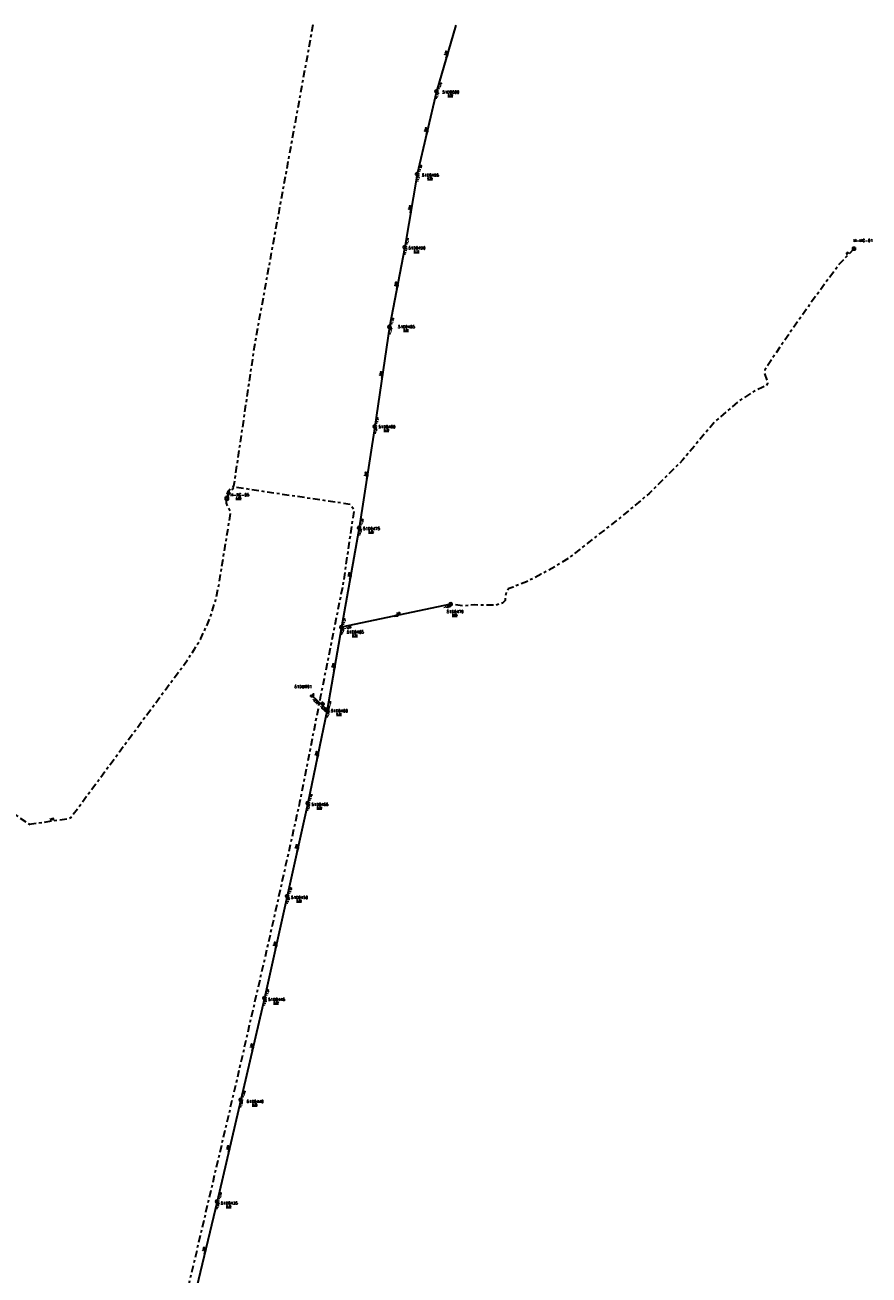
# Model space of a CAD drawing. Header units: metres. Extents: x 157368 to 159469, y 577030 to 578342.
# Tile 8 of 8: x 158417 to 158869, y 577673 to 578342. Entities that reach past the tile are written whole.
import ezdxf

# ---------------------------------------------------------------- set-up
doc = ezdxf.new("R2010")
doc.units = ezdxf.units.M
doc.linetypes.add('Tauw_Persleiding', pattern=[12, 3.75, -1.5, 1.5, -1.5, 3.75])
for name, color, linetype, lineweight in [('CD_B_-_AL09----_stromingsrichting', 252, 'Continuous', 30), ('CD_B_-_AQ28P---_Putnummer', 252, 'Continuous', 53), ('CD_B_-_DL09----_diameter', 252, 'Continuous', 30), ('CD_B_-_ML06D---_bestaande DWA riolering', 252, 'Continuous', 30), ('CD_B_-_ML06P---_bestaande drukleiding', 252, 'Tauw_Persleiding', 30), ('CD_B_-_ML06P---_bestaande persleiding', 252, 'Tauw_Persleiding', 30), ('CD_B_-_ML09----_maaiveldhoogte', 252, 'Continuous', 30), ('CD_B_-_MQ28P---_Putsymbool', 252, 'Continuous', 40), ('CD_B_-_TZ00----_bobs en materiaal', 252, 'Continuous', 30)]:
    doc.layers.add(name, color=color, linetype=linetype, lineweight=lineweight)
doc.styles.get("Standard").update_dxf_attribs({"font": 'romans.shx'})

# ---------------------------------------------------------------- blocks, each defined once
blk = doc.blocks.new('L_VHR')
at = {"flags": 128}
blk.add_lwpolyline([(-0.5, 0), (0.5, 0), (-0.5, 0.15), (-0.5, -0.15), (0.5, 0)], dxfattribs=at)
blk = doc.blocks.new('K_RGM')
at = {"extrusion": (0, 0, -1)}
blk.add_solid([(0.6, 0.6), (0, 0.6), (0.6, -0.6), (0, -0.6)], dxfattribs=at)
blk.add_3dface([(-0.6, 0.6), (-0.6, -0.6), (0.6, -0.6), (0.6, 0.6)])
blk = doc.blocks.new('K_PUN')
at = {"extrusion": (0, 0, -1)}
blk.add_solid([(0.5, -0.5), (-0.5, 0.5), (-0.5, -0.5)], dxfattribs=at)
blk.add_3dface([(0.5, 0.5), (-0.5, 0.5), (-0.5, -0.5), (0.5, -0.5)])
blk = doc.blocks.new('K_FIC')
blk.add_circle((0, 0), 0.0625)
blk = doc.blocks.new('K_DWA')
blk.add_circle((0, 0), 0.6)
blk = doc.blocks.new('K_OVL')
blk.add_arc((0.81571, 0.439293), 0.83139, 77.193131, 168.854604)
at = {"extrusion": (0, 0, -1)}
blk.add_solid([(0.6, 0.6), (-0.6, 0.6), (0.6, -0.6), (-0.6, -0.6)], dxfattribs=at)
for points in [[(0.6, 0.6), (-0.6, 0.6), (-0.6, -0.6), (0.6, -0.6)], [(1, 1.25), (0.474823, 0.983111), (0.413034, 1.369554)]]:
    blk.add_3dface(points)
blk = doc.blocks.new('K_UTB')
at = {"flags": 128}
blk.add_lwpolyline([(0.5, 0.15), (0.5, -0.3), (-0.5, -0.3), (-0.5, 0.15), (-0.45, 0.15), (-0.45, -0.25), (0, -0.25), (0.45, -0.25), (0.45, 0.15), (0.5, 0.15)], close=True, dxfattribs=at)
blk.add_lwpolyline([(0.85, 0.6), (0.55, 0.65), (0.614828, 0.459583), (0.850842, 0.598937)], dxfattribs=at)
blk.add_arc((0.85, -0.25), 0.85, 90, 180)

msp = doc.modelspace()

# ---------------------------------------------------------------- linework, layer by layer
at = {"layer": 'CD_B_-_ML06D---_bestaande DWA riolering'}
for p, q in [((158647.68, 578341.58), (158637.23, 578306.18)), ((158637.23, 578306.18), (158626.94, 578261.95)), ((158626.94, 578261.95), (158620.27, 578222.85)), ((158620.27, 578222.85), (158612.1, 578180.22)), ((158612.1, 578180.22), (158604.19, 578127.04)), ((158604.19, 578127.04), (158595.97, 578072.77)), ((158595.97, 578072.77), (158586.38, 578019.65)), ((158644.83, 578031.94), (158586.38, 578019.65)), ((158586.38, 578019.65), (158578.78, 577975.42)), ((158578.78, 577975.42), (158570.69, 577983.04)), ((158578.78, 577975.42), (158568.38, 577925.57)), ((158568.38, 577925.57), (158557.47, 577875.9)), ((158557.47, 577875.9), (158545.22, 577821.38)), ((158545.22, 577821.38), (158532.56, 577766.98)), ((158532.56, 577766.98), (158519.9, 577712.58)), ((158519.9, 577712.58), (158506.88, 577658.3))]:
    msp.add_line(p, q, dxfattribs=at)
at = {"layer": 'CD_B_-_ML06P---_bestaande drukleiding', "flags": 128}
msp.add_lwpolyline([(158860.54, 578222.08), (158852.82, 578214.02), (158837.34, 578192.96), (158822.06, 578171.14), (158812.86, 578157.25), (158812.64, 578155.65), (158814.32, 578150.21), (158813.73, 578148.93), (158811.39, 578147.9), (158806.42, 578145.41), (158798.69, 578140.35), (158791.97, 578134.66), (158785.92, 578129.41), (158776.9, 578118.59), (158768.86, 578108.99), (158760.62, 578100.74), (158750.99, 578091.14), (158734.48, 578077.38), (158720.5, 578066.56), (158707.89, 578056.51), (158700.78, 578052.16), (158693.22, 578048), (158685.42, 578043.9), (158678.3, 578041.15), (158675.66, 578040.26), (158674.42, 578038.08), (158674.05, 578035.52), (158673.9, 578033.92), (158672.54, 578032.58), (158669.1, 578031.42), (158663.07, 578031.36), (158657.62, 578031.55), (158652.05, 578031.04), (158644.83, 578031.94)], dxfattribs=at)
at = {"layer": 'CD_B_-_ML06P---_bestaande persleiding', "flags": 128}
for points in [[(158571.15, 578341.65), (158548.69, 578218.69), (158543.81, 578191.87), (158539.86, 578170.3), (158528.77, 578095.1), (158528.16, 578094.21), (158526.91, 578093.44), (158525.95, 578092.03), (158525.09, 578088.58)], [(158276.22, 578094.02), (158266.03, 578066.56), (158254.59, 578035.78), (158254.27, 578029.18), (158293.97, 578001.22), (158324.99, 577979.26), (158356.43, 577957.5), (158392.91, 577932.22), (158419.46, 577914.3)], [(158525.09, 578088.58), (158526.74, 578091.52), (158527.44, 578092.74), (158528.82, 578094.02), (158530.21, 578094.53), (158591.07, 578085.5), (158593.15, 578082.69), (158587.12, 578041.92), (158575.09, 577982.08), (158564.03, 577925.89), (158548.93, 577858.11), (158531.98, 577784.26), (158504.32, 577666.37), (158485.49, 577639.36), (158472.11, 577615.1), (158463.14, 577558.14), (158467.62, 577535.04), (158479.23, 577499.9), (158472.05, 577419.58), (158465.57, 577356.99), (158460.61, 577306.5), (158459.98, 577300.16), (158458.26, 577294.08), (158452.67, 577273.92), (158452.78, 577269.18)], [(158419.46, 577914.3), (158441.04, 577917.5), (158441.7, 577917.89), (158503.68, 578001.66), (158507.87, 578007.87), (158511.17, 578013.63), (158514.4, 578020.42), (158516.98, 578027.01), (158519.02, 578033.73), (158520.74, 578041.34), (158521.22, 578044.29), (158527.14, 578080.77), (158526.78, 578082.3), (158525.58, 578084.16), (158524.98, 578085.95), (158525.09, 578088.58)]]:
    msp.add_lwpolyline(points, dxfattribs=at)

# ---------------------------------------------------------------- block references
at = {"layer": 'CD_B_-_AL09----_stromingsrichting'}
for p, xscale, yscale, zscale, rotation in [((158642.77, 578324.94), 2, 2, 2, 253.546), ((158632.08, 578284.06), 2, 2, 2, 256.9012), ((158623.61, 578242.41), 1.999999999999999, 1.999999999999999, 1.999999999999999, 80.30140000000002), ((158616.18, 578201.56), 2, 2, 2, 259.1299), ((158608.14, 578153.66), 2, 2, 2, 261.5437), ((158600.08, 578099.91), 2, 2, 2, 261.3851999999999), ((158591.17, 578046.19), 2, 2, 2, 259.7583), ((158615.61, 578025.79), 2, 2, 2, 191.8919), ((158582.58, 577997.54), 2, 2, 2, 260.2334), ((158573.58, 577950.5), 2, 2, 2, 258.2147), ((158562.92, 577900.72), 2, 2, 2, 257.6062999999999), ((158551.35, 577848.63), 2, 2, 2, 257.3243), ((158538.89, 577794.19), 2, 2, 2, 256.8869), ((158526.23, 577739.78), 2, 2, 2, 256.9108), ((158513.39, 577685.44), 2, 2, 2, 256.4866)]:
    msp.add_blockref('L_VHR', p, dxfattribs=dict(at, xscale=xscale, yscale=yscale, zscale=zscale, rotation=rotation))
at = {"layer": 'CD_B_-_MQ28P---_Putsymbool', "xscale": 1.25, "yscale": 1.25, "zscale": 1.25}
for name, p in [('K_DWA', (158637.23, 578306.18)), ('K_DWA', (158626.94, 578261.95)), ('K_DWA', (158620.27, 578222.85)), ('K_PUN', (158860.54, 578222.08)), ('K_DWA', (158612.1, 578180.22)), ('K_DWA', (158604.19, 578127.04)), ('K_RGM', (158525.09, 578088.58)), ('K_DWA', (158595.97, 578072.77)), ('K_DWA', (158644.83, 578031.94)), ('K_DWA', (158586.38, 578019.65)), ('K_UTB', (158570.69, 577983.04)), ('K_OVL', (158578.78, 577975.42)), ('K_DWA', (158568.38, 577925.57)), ('K_FIC', (158419.46, 577914.3)), ('K_DWA', (158557.47, 577875.9)), ('K_DWA', (158545.22, 577821.38)), ('K_DWA', (158532.56, 577766.98)), ('K_DWA', (158519.9, 577712.58))]:
    msp.add_blockref(name, p, dxfattribs=at)

# ---------------------------------------------------------------- texts
at = {"layer": 'CD_B_-_AQ28P---_Putnummer'}
for s, p in [('51D0500', (158640.39, 578305.01)), ('51D0495', (158629.44, 578260.62)), ('M-MG-01', (158860.26, 578225.69)), ('51D0490', (158622.27, 578221.66)), ('51D0485', (158616.65, 578179.55)), ('51D0480', (158606.2, 578126.04)), ('H-RG-05', (158527.08, 578089.67)), ('51D0475', (158597.98, 578071.63)), ('51D0470', (158642.72, 578027.21)), ('51D0465', (158589.31, 578016.32)), ('51DUIT01', (158561.26, 577987.11)), ('51D0460', (158580.78, 577974.16)), ('51D0455', (158570.36, 577924.13)), ('51D0450', (158559.44, 577874.4)), ('51D0445', (158547.19, 577819.86)), ('51D0440', (158535.76, 577765.31)), ('51D0435', (158521.87, 577711))]:
    msp.add_text(s, height=1.5, dxfattribs=at).set_placement(p)
at = {"layer": 'CD_B_-_DL09----_diameter'}
for s, rotation, p in [('250', 73.546, (158642.35, 578325.34)), ('250', 76.9012, (158631.64, 578284.44)), ('250', 80.3014, (158623.14, 578242.76)), ('63', 46.2281, (158856.69, 578218.77)), ('250', 79.1299, (158615.73, 578201.93)), ('250', 81.5437, (158607.67, 578154)), ('300', 81.3852, (158599.61, 578100.25)), ('250', 60.4402, (158525.6, 578090.53)), ('300', 79.7583, (158590.71, 578046.55)), ('160', 11.8919, (158615.76, 578026.35)), ('300', 80.2334, (158582.12, 577997.89)), ('300', 316.6805, (158575.28, 577979.44)), ('300', 78.2147, (158573.13, 577950.87)), ('160', 8.3521, (158430.44, 577916.43)), ('300', 77.6063, (158562.48, 577901.09)), ('300', 77.3243, (158550.9, 577849.01)), ('300', 76.8869, (158538.45, 577794.57)), ('300', 76.9108, (158525.79, 577740.16)), ('300', 76.4866, (158512.95, 577685.82))]:
    msp.add_text(s, height=0.9, rotation=rotation, dxfattribs=at).set_placement(p)
at = {"layer": 'CD_B_-_ML09----_maaiveldhoogte'}
for s, p in [('%%u0.22%%U', (158643.32, 578303.61)), ('%%u0.25%%U', (158632.38, 578259.22)), ('%%u0.31%%U', (158625.2, 578220.26)), ('%%u0.31%%U', (158619.58, 578178.15)), ('%%u0.30%%U', (158609.13, 578124.64)), ('%%u5.08%%U', (158530.02, 578088.27)), ('%%u0.35%%U', (158600.91, 578070.23)), ('%%u0.88%%U', (158645.65, 578025.81)), ('%%u0.24%%U', (158592.24, 578014.92)), ('%%u0.21%%U', (158583.71, 577972.76)), ('%%u0.24%%U', (158573.29, 577922.73)), ('%%u0.23%%U', (158562.37, 577873)), ('%%u0.27%%U', (158550.12, 577818.46)), ('%%u0.28%%U', (158538.7, 577763.91)), ('%%u0.36%%U', (158524.8, 577709.6))]:
    msp.add_text(s, height=0.9, dxfattribs=at).set_placement(p)
at = {"layer": 'CD_B_-_TZ00----_bobs en materiaal'}
for s, rotation, p in [('-1.15', 73.546, (158638.97, 578307.14)), ('-1.15', 76.9012, (158637.64, 578301.89)), ('-1.20', 76.9012, (158628.62, 578262.99)), ('-1.21', 80.3014, (158627.61, 578257.67)), ('-1.14', 80.3014, (158621.88, 578224.03)), ('-1.13', 79.1299, (158620.85, 578218.59)), ('-1.25', 81.5437, (158612.84, 578175.99)), ('-1.25', 79.1299, (158613.73, 578181.36)), ('-1.27', 81.3852, (158604.93, 578122.8)), ('-1.27', 81.5437, (158605.78, 578128.24)), ('-1.32', 81.3852, (158597.56, 578073.93)), ('-1.32', 79.7583, (158596.59, 578068.47)), ('-1.08', 11.8919, (158641.1, 578029.76)), ('-1.38', 80.2334, (158587.04, 578015.36)), ('-1.37', 79.7583, (158588.01, 578020.76)), ('-1.29', 11.8919, (158588.04, 578018.55)), ('-0.50', 316.6805, (158570.75, 577981.09)), ('-1.44', 80.2334, (158580.4, 577976.58)), ('-0.50', 316.6805, (158574.84, 577977.24)), ('-1.43', 78.2147, (158579.28, 577971.15)), ('-1.45', 78.2147, (158570.04, 577926.65)), ('-1.46', 77.6063, (158568.84, 577921.26)), ('-1.52', 77.6063, (158559.14, 577876.95)), ('-1.52', 77.3243, (158557.9, 577871.58)), ('-1.57', 77.3243, (158546.89, 577822.44)), ('-1.57', 76.8869, (158545.62, 577817.08)), ('-1.65', 76.8869, (158534.24, 577768.05)), ('-1.64', 76.9108, (158532.96, 577762.7)), ('-1.69', 76.4866, (158520.28, 577708.25)), ('-1.70', 76.9108, (158521.59, 577713.61))]:
    msp.add_text(s, height=0.9, rotation=rotation, dxfattribs=at).set_placement(p)

doc.saveas('drawing.dxf')
